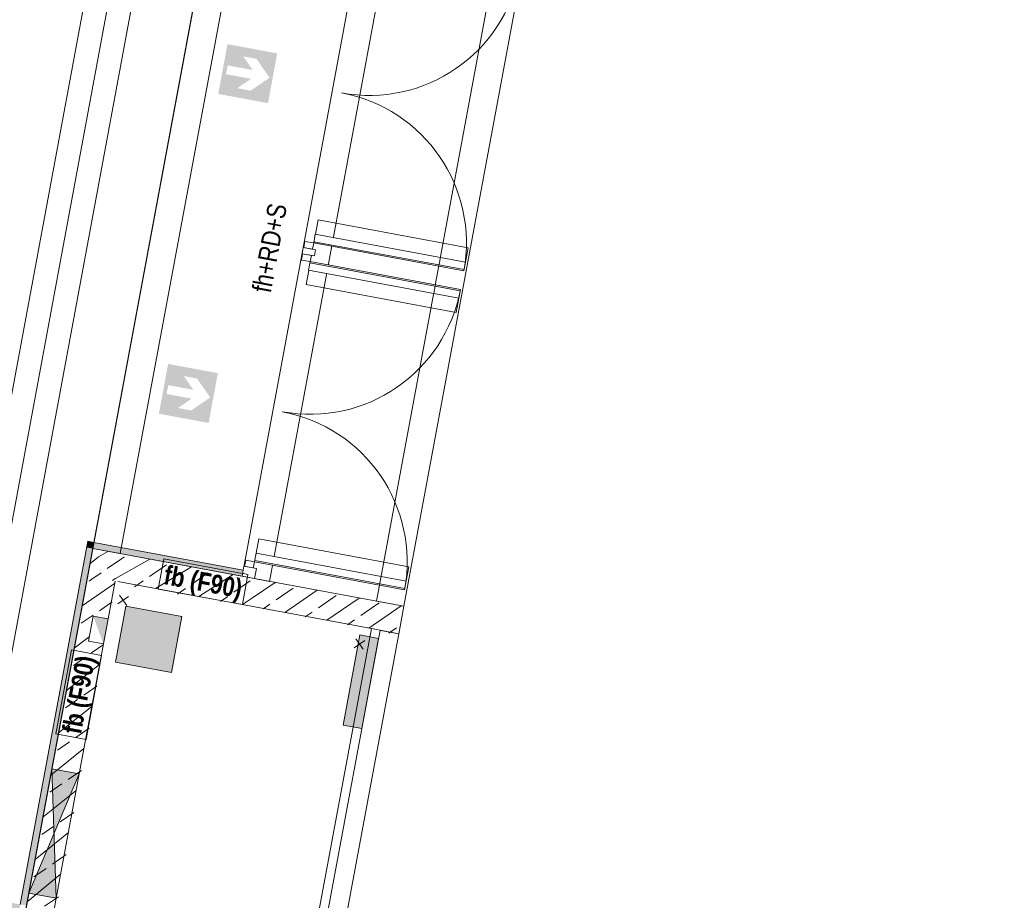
# Model space of a CAD drawing. Header units: metres. Extents: x 32353251 to 32353583, y 5707748 to 5708004.
# Tile 115 of 164: x 32353383.22 to 32353391, y 5707925.49 to 5707932.45. Entities that reach past the tile are written whole.
import ezdxf

# ---------------------------------------------------------------- set-up
doc = ezdxf.new("R2010")
doc.units = ezdxf.units.M
doc.header["$LTSCALE"] = 0.75
doc.set_wipeout_variables(frame=1)
doc.layers.get('0').update_dxf_attribs({"linetype": 'CONTINUOUS'})
for name, color, linetype, lineweight in [('10417023$0$#9_002_GES I Übersicht Erdgeschoss_1_113_Türen.A', 7, 'CONTINUOUS', 25), ('10417023$0$#9_002_GES I Übersicht Erdgeschoss_1_303_Sanitäre.A', 7, 'CONTINUOUS', 25), ('10417023$0$#9_002_GES I Übersicht Erdgeschoss_1_607b_Brandschutz 1_100', 7, 'CONTINUOUS', 25), ('10417023$0$#9_002_GES I Übersicht Erdgeschoss_1_Neubau_102_Wand Innen.A', 7, 'CONTINUOUS', 25), ('10417023$0$#9_002_GES I Übersicht Erdgeschoss_1_Neubau_104_Decken.A', 7, 'CONTINUOUS', 25), ('10417023$0$#9_002_GES I Übersicht Erdgeschoss_1_Neubau_202_Innenwandbekleidun', 7, 'CONTINUOUS', 25), ('10417023$0$#9_002_GES I Übersicht Erdgeschoss_1_Neubau_401_Grundriss.A', 7, 'CONTINUOUS', 25), ('10417023$0$Keine', 7, 'CONTINUOUS', 13)]:
    doc.layers.add(name, color=color, linetype=linetype, lineweight=lineweight)
doc.styles.add('10417023$0$ARIAL NARROW', font='ARIALN.TTF')
doc.styles.add('10417023$0$Arial Narrow (bold)', font='ARIALNB.TTF')
pattern_1 = [(44.99999999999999, (0, 0), (-0.1697056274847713, 0.1697056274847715), []), (44.99999999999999, (-0.08485281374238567, 0.08485281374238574), (-0.1697056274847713, 0.1697056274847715), [0.18, -0.05999999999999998])]

# ---------------------------------------------------------------- blocks, each defined once
blk = doc.blocks.new('10417023$0$#9_MKO_LP5_ARC_GES_UP_00_002_P_G_modell (3D)')
at = {"layer": '10417023$0$#9_002_GES I Übersicht Erdgeschoss_1_607b_Brandschutz 1_100', "linetype": 'Continuous', "lineweight": 0, "true_color": 0xff0000}
h = blk.add_hatch(color=1, dxfattribs=at)
h.paths.add_polyline_path([(-32353462.30539788, -5707781.505744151), (-32353462.30539788, -5707781.905744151), (-32353461.90539788, -5707781.905744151), (-32353461.90539788, -5707781.505744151)])
h.paths.add_polyline_path([(-32353462.16538784, -5707781.577767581), (-32353462.05904065, -5707781.577767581), (-32353461.93039788, -5707781.705744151), (-32353462.05904065, -5707781.833720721), (-32353462.16538784, -5707781.833720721), (-32353462.07244356, -5707781.741257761), (-32353462.27344653, -5707781.741257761), (-32353462.27344653, -5707781.670230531), (-32353462.07244356, -5707781.670230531)])
h = blk.add_hatch(color=1, dxfattribs=at)
h.paths.add_polyline_path([(-32353462.30539788, -5707784.076251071), (-32353462.30539788, -5707784.476251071), (-32353461.90539788, -5707784.476251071), (-32353461.90539788, -5707784.076251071)])
h.paths.add_polyline_path([(-32353462.16538784, -5707784.148274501), (-32353462.05904065, -5707784.148274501), (-32353461.93039788, -5707784.276251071), (-32353462.05904065, -5707784.404227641), (-32353462.16538784, -5707784.404227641), (-32353462.07244356, -5707784.311764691), (-32353462.27344653, -5707784.311764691), (-32353462.27344653, -5707784.240737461), (-32353462.07244356, -5707784.240737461)])
at = {"layer": '10417023$0$#9_002_GES I Übersicht Erdgeschoss_1_Neubau_102_Wand Innen.A', "linetype": 'Continuous', "lineweight": 5, "true_color": 0xff0000}
h = blk.add_hatch(dxfattribs=at)
h.set_pattern_fill('#9_BETON__STAHLBETON_0001', color=1, style=0, pattern_type=2)
h.set_pattern_definition(pattern_1)
h.paths.add_polyline_path([(-32353462.62410535, -5707785.83957689), (-32353462.40410535, -5707785.83957689), (-32353462.62410527, -5707785.61957689)])
h = blk.add_hatch(dxfattribs=at)
h.set_pattern_fill('#9_BETON__STAHLBETON_0001', color=1, style=0, pattern_type=2)
h.set_pattern_definition(pattern_1)
h.paths.add_polyline_path([(-32353462.62410527, -5707785.61957689), (-32353462.40410535, -5707785.83957689), (-32353462.40410527, -5707785.61957689)])
h = blk.add_hatch(dxfattribs=at)
h.set_pattern_fill('#9_BETON__STAHLBETON_0001', color=1, style=0, pattern_type=2)
h.set_pattern_definition(pattern_1)
h.paths.add_polyline_path([(-32353462.62410534, -5707785.83957689), (-32353462.62410639, -5707788.53957689), (-32353462.40410641, -5707788.53957689), (-32353462.40410556, -5707786.344576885), (-32353462.52410555, -5707786.344576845), (-32353462.52410547, -5707786.144576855), (-32353462.40410548, -5707786.144576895), (-32353462.40410536, -5707785.83957689)])
at = {"layer": '10417023$0$#9_002_GES I Übersicht Erdgeschoss_1_113_Türen.A', "color": 1, "linetype": 'Continuous', "lineweight": 13, "true_color": 0xff0000}
blk.add_arc((-32353461.34910527, -5707780.512827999), 1.206687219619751, 270.000000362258, 359.9999997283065, dxfattribs=at)
at = {"layer": '10417023$0$#9_002_GES I Übersicht Erdgeschoss_1_303_Sanitäre.A', "color": 1, "linetype": 'Continuous', "lineweight": 13, "true_color": 0xff0000, "flags": 128}
blk.add_lwpolyline([(-32353461.83407527, -5707786.469576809), (-32353462.28407527, -5707786.469576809), (-32353462.28407527, -5707786.019576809), (-32353461.83407527, -5707786.019576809)], close=True, dxfattribs=at)
at = {"layer": '10417023$0$#9_002_GES I Übersicht Erdgeschoss_1_303_Sanitäre.A', "color": 1, "linetype": 'Continuous', "true_color": 0xff0000}
blk.add_solid([(-32353461.83407527, -5707786.469576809), (-32353461.83407527, -5707786.019576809), (-32353462.28407527, -5707786.469576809), (-32353462.28407527, -5707786.019576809)], dxfattribs=at)
at = {"layer": '10417023$0$#9_002_GES I Übersicht Erdgeschoss_1_607b_Brandschutz 1_100', "color": 1, "linetype": 'Continuous', "lineweight": 13, "true_color": 0xff0000}
for p, q in [((-32353462.05674299, -5707785.596928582), (-32353462.05674299, -5707785.839576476)), ((-32353462.05674299, -5707785.839576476), (-32353461.3814311, -5707785.839576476)), ((-32353462.40123452, -5707786.437954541), (-32353462.64388241, -5707786.437954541)), ((-32353462.64388241, -5707786.437954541), (-32353462.64388241, -5707787.113266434)), ((-32353462.40123452, -5707787.113266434), (-32353462.40123452, -5707786.437954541)), ((-32353462.64388241, -5707787.113266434), (-32353462.40123452, -5707787.113266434))]:
    blk.add_line(p, q, dxfattribs=at)
at = {"layer": '10417023$0$#9_002_GES I Übersicht Erdgeschoss_1_Neubau_102_Wand Innen.A', "color": 1, "linetype": 'Continuous', "lineweight": 13, "true_color": 0xff0000}
for p, q in [((-32353462.6241053, -5707780.382828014), (-32353462.62410527, -5707785.61957689)), ((-32353462.40410527, -5707785.619576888), (-32353462.40410531, -5707780.382828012)), ((-32353461.42410524, -5707780.382828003), (-32353461.42410528, -5707785.619576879)), ((-32353461.20410528, -5707785.619576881), (-32353461.20410524, -5707780.382828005)), ((-32353462.62410527, -5707785.61957689), (-32353462.40410527, -5707785.619576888)), ((-32353461.42410528, -5707785.619576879), (-32353461.20410528, -5707785.619576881)), ((-32353460.34386292, -5707785.619576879), (-32353460.12386293, -5707785.619576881)), ((-32353460.34386289, -5707785.83957689), (-32353460.34386289, -5707788.5395768)), ((-32353460.12386289, -5707788.5395768), (-32353460.12386289, -5707785.83957689)), ((-32353462.52410547, -5707786.144576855), (-32353462.52410555, -5707786.344576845)), ((-32353462.40410548, -5707786.144576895), (-32353462.52410547, -5707786.144576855)), ((-32353462.40410556, -5707786.344576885), (-32353462.40410548, -5707786.144576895)), ((-32353462.52410555, -5707786.344576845), (-32353462.40410556, -5707786.344576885)), ((-32353462.62410615, -5707787.389576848), (-32353462.40410589, -5707788.389576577)), ((-32353462.40410589, -5707787.389576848), (-32353462.62410615, -5707788.389576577)), ((-32353462.40410595, -5707787.389576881), (-32353462.62410597, -5707787.3895768)), ((-32353462.62410633, -5707788.389576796), (-32353462.40410635, -5707788.389576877))]:
    blk.add_line(p, q, dxfattribs=at)
at = {"layer": '10417023$0$#9_002_GES I Übersicht Erdgeschoss_1_Neubau_102_Wand Innen.A', "color": 1, "linetype": 'Continuous', "lineweight": 18, "true_color": 0xff0000}
for p, q in [((-32353462.62410527, -5707785.61957689), (-32353462.62410535, -5707785.83957689)), ((-32353462.62410535, -5707785.83957689), (-32353462.62410595, -5707787.3895768)), ((-32353462.40410547, -5707786.144576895), (-32353462.40410535, -5707785.83957689)), ((-32353462.38310535, -5707785.83957689), (-32353461.31160527, -5707785.83957689)), ((-32353461.31160527, -5707785.83957689), (-32353460.34386289, -5707785.83957689)), ((-32353460.12386358, -5707785.839576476), (-32353460.3438624, -5707785.839576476)), ((-32353462.40410595, -5707787.389576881), (-32353462.40410554, -5707786.344576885)), ((-32353462.62410597, -5707787.3895768), (-32353462.62410633, -5707788.389576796)), ((-32353462.40410635, -5707788.389576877), (-32353462.40410595, -5707787.389576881)), ((-32353462.62410633, -5707788.389576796), (-32353462.62410639, -5707788.53957689)), ((-32353462.40410639, -5707788.53957689), (-32353462.40410633, -5707788.389576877))]:
    blk.add_line(p, q, dxfattribs=at)
at = {"layer": '10417023$0$#9_002_GES I Übersicht Erdgeschoss_1_Neubau_102_Wand Innen.A', "color": 1, "linetype": 'Continuous', "true_color": 0xff0000}
for points in [[(-32353462.40410548, -5707786.144576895), (-32353462.52410547, -5707786.144576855), (-32353462.40410556, -5707786.344576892)], [(-32353462.40410594, -5707787.389576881), (-32353462.62410597, -5707787.389576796), (-32353462.51410614, -5707787.889576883)], [(-32353462.40410635, -5707788.38957688), (-32353462.51410614, -5707787.889576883), (-32353462.62410632, -5707788.389576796)]]:
    blk.add_solid(points, dxfattribs=at)
at = {"layer": '10417023$0$#9_002_GES I Übersicht Erdgeschoss_1_Neubau_104_Decken.A', "color": 1, "linetype": 'Continuous', "lineweight": 13, "true_color": 0xff0000}
for p, q in [((-32353463.47751411, -5707788.759575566), (-32353463.47751411, -5707777.242826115)), ((-32353463.29101469, -5707788.759575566), (-32353463.29101469, -5707777.242826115)), ((-32353463.10451382, -5707788.759575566), (-32353463.10451382, -5707777.242826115)), ((-32353462.34890011, -5707786.012614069), (-32353462.27818977, -5707785.941902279)), ((-32353462.34890011, -5707785.941902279), (-32353462.27818977, -5707786.012614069)), ((-32353460.4494609, -5707786.012614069), (-32353460.37875055, -5707785.941902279)), ((-32353460.4494609, -5707785.941902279), (-32353460.37875055, -5707786.012614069))]:
    blk.add_line(p, q, dxfattribs=at)
at = {"layer": '10417023$0$#9_002_GES I Übersicht Erdgeschoss_1_Neubau_104_Decken.A', "color": 1, "linetype": 'Continuous', "lineweight": 13, "true_color": 0xff0000, "flags": 128}
for points in [[(-32353491.64409519, -5707777.192828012), (-32353499.24365668, -5707777.192828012), (-32353499.24365668, -5707790.51957689), (-32353454.47117381, -5707790.51957689), (-32353454.47117381, -5707779.376313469), (-32353454.47117381, -5707776.841971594), (-32353458.7151397, -5707776.821626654), (-32353458.71420428, -5707777.159982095), (-32353462.62409527, -5707777.170791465), (-32353462.62409527, -5707788.759576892), (-32353491.64409519, -5707788.759576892)], [(-32353484.71445275, -5707788.539576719), (-32353462.62409519, -5707788.539576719), (-32353462.62409519, -5707777.462827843), (-32353491.42409519, -5707777.462827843), (-32353491.42409519, -5707786.839576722), (-32353484.71445275, -5707786.839576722)]]:
    blk.add_lwpolyline(points, close=True, dxfattribs=at)
at = {"layer": '10417023$0$#9_002_GES I Übersicht Erdgeschoss_1_Neubau_202_Innenwandbekleidun', "color": 1, "linetype": 'Continuous', "lineweight": 13, "true_color": 0xff0000}
for p, q in [((-32353462.67410525, -5707785.56957689), (-32353462.67410613, -5707788.48957689)), ((-32353462.67410525, -5707785.56957689), (-32353462.62410525, -5707785.56957689)), ((-32353461.42410527, -5707785.56957689), (-32353462.62410525, -5707785.56957689)), ((-32353461.42410527, -5707785.56957689), (-32353461.42410527, -5707785.61957689)), ((-32353462.62410615, -5707788.53957689), (-32353462.62410527, -5707785.61957689)), ((-32353462.62410527, -5707785.61957689), (-32353461.42410527, -5707785.61957689))]:
    blk.add_line(p, q, dxfattribs=at)
at = {"layer": '10417023$0$#9_002_GES I Übersicht Erdgeschoss_1_Neubau_202_Innenwandbekleidun', "color": 1, "linetype": 'Continuous', "true_color": 0xff0000}
for points in [[(-32353462.67410527, -5707785.61957689), (-32353462.62410527, -5707785.61957689), (-32353462.67410525, -5707785.56957689)], [(-32353462.67410525, -5707785.56957689), (-32353462.62410527, -5707785.61957689), (-32353462.62410525, -5707785.56957689)], [(-32353462.62410527, -5707785.61957689), (-32353461.42410527, -5707785.61957689), (-32353462.62410525, -5707785.56957689), (-32353461.42410527, -5707785.56957689)], [(-32353462.62410613, -5707788.48957689), (-32353462.62410527, -5707785.61957689), (-32353462.67410613, -5707788.48957689), (-32353462.67410527, -5707785.61957689)], [(-32353462.67410613, -5707788.48957689), (-32353477.474228, -5707788.48957689), (-32353462.67410615, -5707788.53957689), (-32353477.474228, -5707788.53957689)]]:
    blk.add_solid(points, dxfattribs=at)
at = {"layer": '10417023$0$#9_002_GES I Übersicht Erdgeschoss_1_Neubau_401_Grundriss.A', "color": 1, "linetype": 'Continuous', "lineweight": 13, "true_color": 0xff0000, "flags": 128}
blk.add_lwpolyline([(-32353460.42386289, -5707786.630406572), (-32353460.27386289, -5707786.630406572), (-32353460.27386289, -5707785.905406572), (-32353460.42386289, -5707785.905406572)], close=True, dxfattribs=at)
at = {"layer": '10417023$0$#9_002_GES I Übersicht Erdgeschoss_1_Neubau_401_Grundriss.A', "color": 1, "linetype": 'Continuous', "true_color": 0xff0000}
blk.add_solid([(-32353460.42386289, -5707786.630406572), (-32353460.27386289, -5707786.630406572), (-32353460.42386289, -5707785.905406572), (-32353460.27386289, -5707785.905406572)], dxfattribs=at)
at = {"layer": '10417023$0$#9_002_GES I Übersicht Erdgeschoss_1_607b_Brandschutz 1_100', "color": 1, "true_color": 0xff0000, "char_height": 0.1502737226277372, "rotation": 90, "line_spacing_factor": 1.002187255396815}
for s, insert, attachment_point, style in [('fh+RD+S ', (-32353461.68349473, -5707783.382441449), 4, '10417023$0$ARIAL NARROW'), ('fb (F90) ', (-32353462.50015497, -5707786.775610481), 5, '10417023$0$Arial Narrow (bold)')]:
    blk.add_mtext(s, dxfattribs=dict(at, insert=insert, attachment_point=attachment_point, style=style))
at = {"color": 1, "linetype": 'Continuous', "lineweight": 5, "true_color": 0xff0000}
for points, layer in [([(-32353461.349105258, -5707782.856202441), (-32353461.349105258, -5707782.926202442), (-32353460.14241805, -5707782.926202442), (-32353460.14241805, -5707782.856202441)], '10417023$0$#9_002_GES I Übersicht Erdgeschoss_1_113_Türen.A'), ([(-32353461.349105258, -5707783.146202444), (-32353460.14241805, -5707783.146202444), (-32353460.14241805, -5707783.076202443), (-32353461.349105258, -5707783.076202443)], '10417023$0$#9_002_GES I Übersicht Erdgeschoss_1_113_Türen.A'), ([(-32353461.349105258, -5707785.419576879), (-32353461.349105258, -5707785.48957688), (-32353460.14241805, -5707785.48957688), (-32353460.14241805, -5707785.419576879)], '10417023$0$#9_002_GES I Übersicht Erdgeschoss_1_113_Türen.A'), ([(-32353460.27386289, -5707785.839576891), (-32353460.27386289, -5707788.539576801), (-32353460.123862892, -5707788.539576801), (-32353460.123862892, -5707785.839576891)], '10417023$0$#9_002_GES I Übersicht Erdgeschoss_1_Neubau_102_Wand Innen.A')]:
    blk.add_wipeout(points, dxfattribs=at).dxf.layer = layer
at = {"layer": '10417023$0$#9_002_GES I Übersicht Erdgeschoss_1_Neubau_102_Wand Innen.A', "linetype": 'Continuous', "lineweight": 5, "true_color": 0xff0000}
h = blk.add_hatch(dxfattribs=at)
h.set_pattern_fill('#9_BETON__STAHLBETON_0001', color=1, style=0, pattern_type=2)
h.set_pattern_definition(pattern_1)
h.paths.add_polyline_path([(-32353460.34386289, -5707785.83957689), (-32353460.12386289, -5707785.83957689), (-32353460.12386289, -5707785.61957689)])
h = blk.add_hatch(dxfattribs=at)
h.set_pattern_fill('#9_BETON__STAHLBETON_0001', color=1, style=0, pattern_type=2)
h.set_pattern_definition(pattern_1)
h.paths.add_polyline_path([(-32353460.27386289, -5707785.83957689), (-32353460.12386289, -5707785.83957689), (-32353460.12386289, -5707785.61957689)])
at = {"layer": '10417023$0$#9_002_GES I Übersicht Erdgeschoss_1_113_Türen.A', "color": 1, "linetype": 'Continuous', "lineweight": 13, "true_color": 0xff0000}
for p, q in [((-32353461.34910538, -5707782.856202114), (-32353460.14241853, -5707782.856202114)), ((-32353461.34910538, -5707782.926202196), (-32353461.34910538, -5707782.856202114)), ((-32353461.34910538, -5707782.856202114), (-32353461.34910538, -5707782.926202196)), ((-32353460.14241853, -5707782.926202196), (-32353460.14241853, -5707782.856202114)), ((-32353460.14241853, -5707782.856202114), (-32353460.14241853, -5707782.926202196)), ((-32353461.34910538, -5707782.916202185), (-32353460.14241853, -5707782.916202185)), ((-32353461.34910538, -5707782.926202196), (-32353460.14241853, -5707782.926202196)), ((-32353461.34910538, -5707783.076202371), (-32353460.14241853, -5707783.076202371)), ((-32353461.34910538, -5707783.076202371), (-32353461.34910538, -5707783.146202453)), ((-32353461.34910538, -5707783.146202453), (-32353461.34910538, -5707783.076202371)), ((-32353461.34910538, -5707783.086202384), (-32353460.14241853, -5707783.086202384)), ((-32353460.14241853, -5707783.076202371), (-32353460.14241853, -5707783.146202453)), ((-32353460.14241853, -5707783.146202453), (-32353460.14241853, -5707783.076202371)), ((-32353461.34910538, -5707783.146202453), (-32353460.14241853, -5707783.146202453)), ((-32353461.34910538, -5707785.419577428), (-32353460.14241853, -5707785.419577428)), ((-32353461.34910538, -5707785.489577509), (-32353461.34910538, -5707785.419577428)), ((-32353461.34910538, -5707785.419577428), (-32353461.34910538, -5707785.489577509)), ((-32353460.14241853, -5707785.489577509), (-32353460.14241853, -5707785.419577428)), ((-32353460.14241853, -5707785.419577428), (-32353460.14241853, -5707785.489577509)), ((-32353461.34910538, -5707785.479577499), (-32353460.14241853, -5707785.479577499)), ((-32353461.34910538, -5707785.489577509), (-32353460.14241853, -5707785.489577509))]:
    blk.add_line(p, q, dxfattribs=at)
at = {"layer": '10417023$0$#9_002_GES I Übersicht Erdgeschoss_1_113_Türen.A', "color": 1, "linetype": 'Continuous', "lineweight": 13, "true_color": 0xff0000, "flags": 128}
for points in [[(-32353460.14171167, -5707782.855700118), (-32353460.14171167, -5707782.741231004), (-32353461.34837165, -5707782.741231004), (-32353461.34837165, -5707782.855700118)], [(-32353460.14171167, -5707783.146704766), (-32353460.14171167, -5707783.261173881), (-32353461.34837165, -5707783.261173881), (-32353461.34837165, -5707783.146704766)], [(-32353460.14171167, -5707785.419074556), (-32353460.14171167, -5707785.304605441), (-32353461.34837165, -5707785.304605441), (-32353461.34837165, -5707785.419074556)]]:
    blk.add_lwpolyline(points, dxfattribs=at)
for points in [[(-32353461.34910526, -5707782.856202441), (-32353460.14241806, -5707782.856202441), (-32353460.14241806, -5707782.926202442), (-32353461.34910526, -5707782.926202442)], [(-32353461.34910526, -5707783.146202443), (-32353460.14241806, -5707783.146202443), (-32353460.14241806, -5707783.076202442), (-32353461.34910526, -5707783.076202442)], [(-32353461.34910526, -5707785.419576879), (-32353460.14241806, -5707785.419576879), (-32353460.14241806, -5707785.48957688), (-32353461.34910526, -5707785.48957688)]]:
    blk.add_lwpolyline(points, close=True, dxfattribs=at)
at = {"layer": '10417023$0$#9_002_GES I Übersicht Erdgeschoss_1_113_Türen.A', "color": 1, "linetype": 'Continuous', "lineweight": 13, "true_color": 0xff0000}
for centre, radius, start, end in [((-32353461.34910527, -5707782.926202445), 1.206687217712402, 1.811290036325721e-07, 89.99999981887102), ((-32353461.34910527, -5707783.076202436), 1.206687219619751, 270.000000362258, 359.9999997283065), ((-32353461.34910527, -5707785.489576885), 1.2066872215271, 2.716935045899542e-07, 89.99999963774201)]:
    blk.add_arc(centre, radius, start, end, dxfattribs=at)
at = {"layer": '10417023$0$#9_002_GES I Übersicht Erdgeschoss_1_Neubau_102_Wand Innen.A', "color": 1, "linetype": 'Continuous', "lineweight": 13, "true_color": 0xff0000}
for p, q in [((-32353460.34386289, -5707780.382828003), (-32353460.34386292, -5707785.619576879)), ((-32353460.12386293, -5707785.619576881), (-32353460.12386289, -5707780.382828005)), ((-32353460.27386289, -5707785.83957689), (-32353460.27386289, -5707788.5395768)), ((-32353460.12386289, -5707788.5395768), (-32353460.12386289, -5707785.83957689))]:
    blk.add_line(p, q, dxfattribs=at)
at = {"layer": '10417023$0$#9_002_GES I Übersicht Erdgeschoss_1_Neubau_102_Wand Innen.A', "color": 1, "linetype": 'Continuous', "lineweight": 18, "true_color": 0xff0000}
for p, q in [((-32353460.12386289, -5707785.61957689), (-32353460.12386289, -5707785.83957689)), ((-32353460.12386289, -5707785.61957689), (-32353460.12386289, -5707785.83957689)), ((-32353460.12386358, -5707785.839576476), (-32353460.3438624, -5707785.839576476)), ((-32353460.12386358, -5707785.839576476), (-32353460.27386231, -5707785.839576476)), ((-32353460.12386358, -5707785.839576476), (-32353460.27386231, -5707785.839576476))]:
    blk.add_line(p, q, dxfattribs=at)
at = {"color": 1, "linetype": 'Continuous', "lineweight": 5, "true_color": 0xff0000}
for points in [[(-32353461.349105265, -5707782.976202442), (-32353461.349105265, -5707782.926202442), (-32353461.419105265, -5707782.926202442), (-32353461.419105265, -5707782.976202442)], [(-32353461.419105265, -5707783.026202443), (-32353461.419105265, -5707783.076202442), (-32353461.349105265, -5707783.076202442), (-32353461.349105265, -5707783.026202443)], [(-32353461.349105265, -5707785.53957688), (-32353461.349105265, -5707785.489576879), (-32353461.419105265, -5707785.489576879), (-32353461.419105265, -5707785.53957688)]]:
    blk.add_wipeout(points, dxfattribs=at).dxf.layer = '10417023$0$#9_002_GES I Übersicht Erdgeschoss_1_113_Türen.A'
at = {"layer": '10417023$0$#9_002_GES I Übersicht Erdgeschoss_1_113_Türen.A', "color": 1, "linetype": 'Continuous', "lineweight": 13, "true_color": 0xff0000, "flags": 128}
for points in [[(-32353461.34910526, -5707782.976202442), (-32353461.34910526, -5707782.926202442), (-32353461.41910527, -5707782.926202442), (-32353461.41910527, -5707782.976202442)], [(-32353461.41910527, -5707783.026202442), (-32353461.41910527, -5707783.076202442), (-32353461.34910526, -5707783.076202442), (-32353461.34910526, -5707783.026202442)], [(-32353461.34910526, -5707785.53957688), (-32353461.34910526, -5707785.48957688), (-32353461.41910527, -5707785.48957688), (-32353461.41910527, -5707785.53957688)]]:
    blk.add_lwpolyline(points, close=True, dxfattribs=at)
at = {"color": 1, "linetype": 'Continuous', "lineweight": 5, "true_color": 0xff0000}
for points in [[(-32353461.324105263, -5707783.026202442), (-32353461.324105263, -5707782.976202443), (-32353461.424105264, -5707782.976202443), (-32353461.424105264, -5707783.026202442)], [(-32353461.324105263, -5707785.61957688), (-32353461.324105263, -5707785.53957688), (-32353461.424105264, -5707785.53957688), (-32353461.424105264, -5707785.61957688)]]:
    blk.add_wipeout(points, dxfattribs=at).dxf.layer = '10417023$0$#9_002_GES I Übersicht Erdgeschoss_1_113_Türen.A'
at = {"layer": '10417023$0$#9_002_GES I Übersicht Erdgeschoss_1_Neubau_102_Wand Innen.A', "linetype": 'Continuous', "lineweight": 5, "true_color": 0xff0000}
h = blk.add_hatch(dxfattribs=at)
h.set_pattern_fill('#9_BETON__STAHLBETON_0001', color=1, style=0, pattern_type=2)
h.set_pattern_definition(pattern_1)
h.paths.add_polyline_path([(-32353462.40410535, -5707785.83957689), (-32353461.31160527, -5707785.83957689), (-32353461.31160527, -5707785.61957689), (-32353462.40410527, -5707785.61957689)])
h = blk.add_hatch(dxfattribs=at)
h.set_pattern_fill('#9_BETON__STAHLBETON_0001', color=1, style=0, pattern_type=2)
h.set_pattern_definition(pattern_1)
h.paths.add_polyline_path([(-32353461.31160527, -5707785.83957689), (-32353460.34386289, -5707785.83957689), (-32353460.12386289, -5707785.61957689), (-32353461.31160527, -5707785.61957689)])
at = {"layer": '10417023$0$#9_002_GES I Übersicht Erdgeschoss_1_113_Türen.A', "color": 1, "linetype": 'Continuous', "lineweight": 13, "true_color": 0xff0000, "flags": 128}
for points in [[(-32353461.32410527, -5707783.026202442), (-32353461.32410527, -5707782.976202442), (-32353461.42410527, -5707782.976202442), (-32353461.42410527, -5707783.026202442)], [(-32353461.32410527, -5707785.61957688), (-32353461.32410527, -5707785.53957688), (-32353461.42410527, -5707785.53957688), (-32353461.42410527, -5707785.61957688)]]:
    blk.add_lwpolyline(points, close=True, dxfattribs=at)
at = {"layer": '10417023$0$#9_002_GES I Übersicht Erdgeschoss_1_607b_Brandschutz 1_100', "color": 1, "linetype": 'Continuous', "lineweight": 13, "true_color": 0xff0000}
for p, q in [((-32353461.3814311, -5707785.596928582), (-32353462.05674299, -5707785.596928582)), ((-32353461.3814311, -5707785.839576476), (-32353461.3814311, -5707785.596928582))]:
    blk.add_line(p, q, dxfattribs=at)
at = {"layer": '10417023$0$#9_002_GES I Übersicht Erdgeschoss_1_Neubau_102_Wand Innen.A', "color": 1, "linetype": 'Continuous', "lineweight": 18, "true_color": 0xff0000}
for p, q in [((-32353461.31160527, -5707785.61957689), (-32353462.62410527, -5707785.61957689)), ((-32353460.12386289, -5707785.61957689), (-32353461.31160527, -5707785.61957689))]:
    blk.add_line(p, q, dxfattribs=at)
at = {"layer": '10417023$0$#9_002_GES I Übersicht Erdgeschoss_1_607b_Brandschutz 1_100', "color": 1, "true_color": 0xff0000, "insert": (-32353461.71908732, -5707785.740655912), "char_height": 0.1502737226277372, "attachment_point": 5, "line_spacing_factor": 1.002187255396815, "style": '10417023$0$Arial Narrow (bold)'}
blk.add_mtext('fb (F90) ', dxfattribs=at)
blk = doc.blocks.new('10417023$0$2_MKO_LP5_LAN_GES_UP_00_002_V_A (3D)')
at = {"layer": '10417023$0$Keine'}
blk.add_blockref('10417023$0$#9_MKO_LP5_ARC_GES_UP_00_002_P_G_modell (3D)', (0, 0), dxfattribs=at)
blk = doc.blocks.new('10417023')
at = {"layer": '10417023$0$Keine', "rotation": 349.4819372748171}
blk.add_blockref('10417023$0$2_MKO_LP5_LAN_GES_UP_00_002_V_A (3D)', (65205154.93137175, 5413829.557758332), dxfattribs=at)

msp = doc.modelspace()

# ---------------------------------------------------------------- block references
msp.add_blockref('10417023', (0, 0))

doc.saveas('drawing.dxf')
